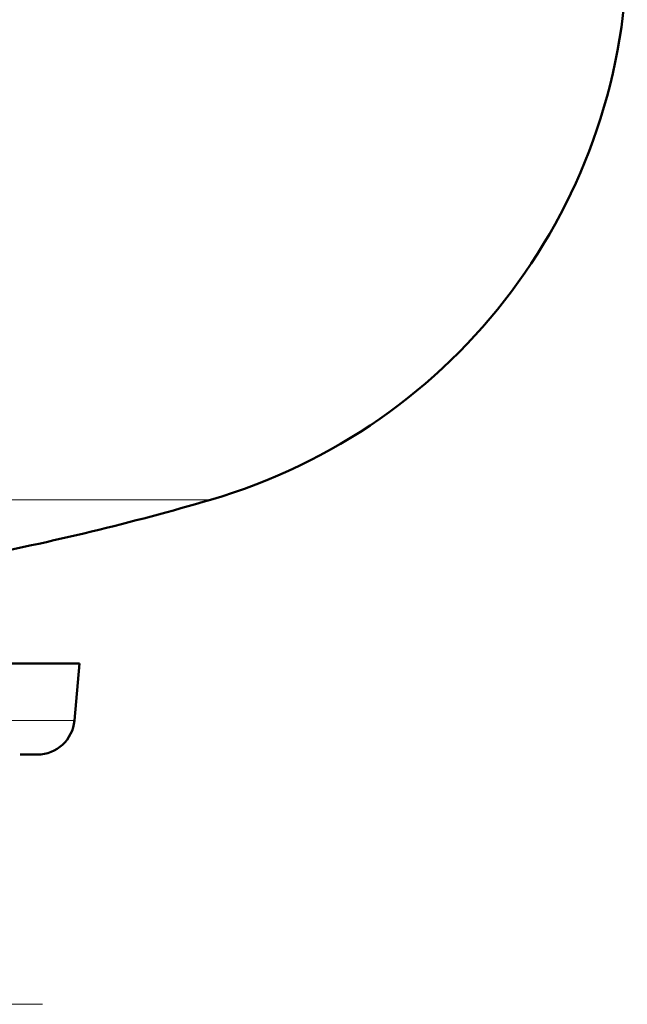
# Model space of a CAD drawing. Extents: x -1351 to 1763, y -1300 to 612.
# Tile 12 of 80: x -639 to -565, y -56 to 63. Entities that reach past the tile are written whole.
import ezdxf

# ---------------------------------------------------------------- set-up
doc = ezdxf.new("R2010")
doc.units = 0
doc.linetypes.add('DASHDOT', pattern=[18.5, 12, -3, 0.5, -3])

msp = doc.modelspace()

# ---------------------------------------------------------------- linework, layer by layer
at = {"color": 7, "lineweight": 18}
for p, q in [((-693.13, 5.03), (-615.53, 5.03)), ((-692.51, -21.67), (-631.98, -21.67))]:
    msp.add_line(p, q, dxfattribs=at)
at = {"color": 7, "lineweight": 50}
for p, q in [((-695.13, -14.77), (-631.38, -14.77)), ((-631.38, -14.77), (-631.98, -21.67)), ((-638.55, -25.77), (-636.46, -25.77))]:
    msp.add_line(p, q, dxfattribs=at)
at = {"color": 7, "linetype": 'DASHDOT', "lineweight": 18}
msp.add_line((-635.83, -55.97), (-669.43, -55.97), dxfattribs=at)
at = {"color": 7, "lineweight": 50}
for centre, radius, start, end in [((-635.13, 72.23), 70, 286.2602, 360), ((-705.13, 312.23), 320, 280.9286, 286.2602), ((-636.46, -21.27), 4.5, 270, 355)]:
    msp.add_arc(centre, radius, start, end, dxfattribs=at)

doc.saveas('drawing.dxf')
